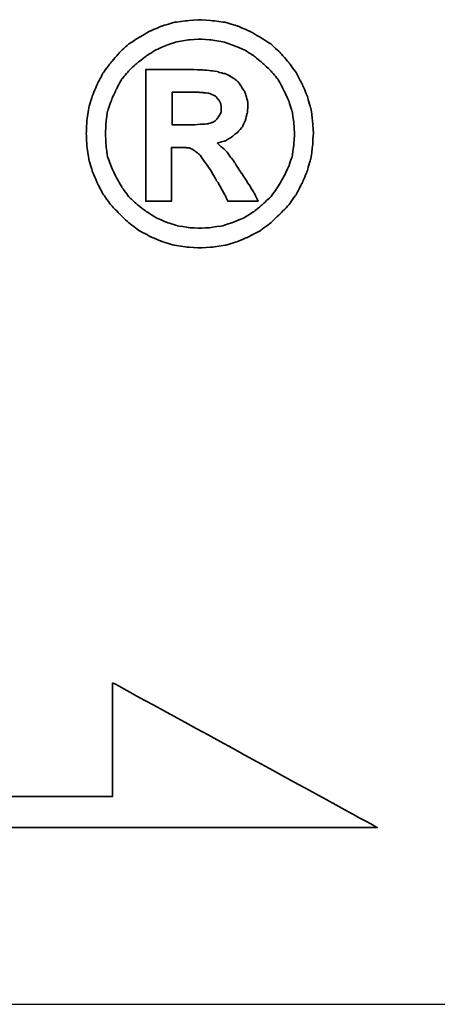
# Model space of a CAD drawing. Header units: millimetres. Extents: x -8 to 268, y -8 to 76.
# Tile 34 of 40: x 199.001 to 199.419, y 11.221 to 12.206. Entities that reach past the tile are written whole.
import ezdxf

# ---------------------------------------------------------------- set-up
doc = ezdxf.new("R2010")
doc.units = ezdxf.units.MM
doc.header["$LTSCALE"] = 0.15
for name, color, linetype in [('DIM', 4, 'CONTINUOUS'), ('layer 1', 7, 'CONTINUOUS'), ('OUT', 3, 'CONTINUOUS')]:
    doc.layers.add(name, color=color, linetype=linetype)

# ---------------------------------------------------------------- blocks, each defined once
blk = doc.blocks.new('TBI MOTION logo(完整正式版)')
at = {"layer": 'layer 1', "color": 22, "lineweight": 35}
for points, knots in [([(81.20634, 4.98624), (81.20634, 4.98624), (81.18649, 5.32862), (81.18649, 5.32862), (81.18649, 5.32862), (81.18649, 5.32862), (81.13886, 5.66206), (81.13886, 5.66206), (81.13886, 5.66206), (81.13886, 5.66206), (81.04359, 5.97764), (81.04359, 5.97764), (81.04359, 5.97764), (81.04359, 5.97764), (80.91061, 6.29124), (80.91061, 6.29124), (80.91061, 6.29124), (80.91061, 6.29124), (80.75778, 6.58697), (80.75778, 6.58697), (80.75778, 6.58697), (80.75778, 6.58697), (80.5593, 6.85294), (80.5593, 6.85294), (80.5593, 6.85294), (80.5593, 6.85294), (80.33105, 7.1189), (80.33105, 7.1189), (80.33105, 7.1189), (80.33105, 7.1189), (80.09287, 7.33921), (80.09287, 7.33921), (80.09287, 7.33921), (80.09287, 7.33921), (79.815, 7.51982), (79.815, 7.51982), (79.815, 7.51982), (79.815, 7.51982), (79.51133, 7.69051), (79.51133, 7.69051), (79.51133, 7.69051), (79.51133, 7.69051), (79.19773, 7.8235), (79.19773, 7.8235), (79.19773, 7.8235), (79.19773, 7.8235), (78.88215, 7.91877), (78.88215, 7.91877), (78.88215, 7.91877), (78.88215, 7.91877), (78.54871, 7.95846), (78.54871, 7.95846), (78.54871, 7.95846), (78.54871, 7.95846), (78.21526, 7.98625), (78.21526, 7.98625), (78.21526, 7.98625), (78.21526, 7.98625), (77.87388, 7.95846), (77.87388, 7.95846), (77.87388, 7.95846), (77.87388, 7.95846), (77.54044, 7.91877), (77.54044, 7.91877), (77.54044, 7.91877), (77.54044, 7.91877), (77.22485, 7.8235), (77.22485, 7.8235), (77.22485, 7.8235), (77.22485, 7.8235), (76.91027, 7.69051), (76.91027, 7.69051), (76.91027, 7.69051), (76.91027, 7.69051), (76.6056, 7.51982), (76.6056, 7.51982), (76.6056, 7.51982), (76.6056, 7.51982), (76.32972, 7.33921), (76.32972, 7.33921), (76.32972, 7.33921), (76.32972, 7.33921), (76.09154, 7.1189), (76.09154, 7.1189), (76.09154, 7.1189), (76.09154, 7.1189), (75.86329, 6.85294), (75.86329, 6.85294), (75.86329, 6.85294), (75.86329, 6.85294), (75.66382, 6.58697), (75.66382, 6.58697), (75.66382, 6.58697), (75.66382, 6.58697), (75.51099, 6.29124), (75.51099, 6.29124), (75.51099, 6.29124), (75.51099, 6.29124), (75.37702, 5.97764), (75.37702, 5.97764), (75.37702, 5.97764), (75.37702, 5.97764), (75.28175, 5.66206), (75.28175, 5.66206), (75.28175, 5.66206), (75.28175, 5.66206), (75.23411, 5.32862), (75.23411, 5.32862), (75.23411, 5.32862), (75.23411, 5.32862), (75.21625, 4.98624), (75.21625, 4.98624), (75.21625, 4.98624), (75.21625, 4.98624), (75.23411, 4.6528), (75.23411, 4.6528), (75.23411, 4.6528), (75.23411, 4.6528), (75.28175, 4.32035), (75.28175, 4.32035), (75.28175, 4.32035), (75.28175, 4.32035), (75.37702, 3.99583), (75.37702, 3.99583), (75.37702, 3.99583), (75.37702, 3.99583), (75.51099, 3.68224), (75.51099, 3.68224), (75.51099, 3.68224), (75.51099, 3.68224), (75.66382, 3.38749), (75.66382, 3.38749), (75.66382, 3.38749), (75.66382, 3.38749), (75.86329, 3.10963), (75.86329, 3.10963), (75.86329, 3.10963), (75.86329, 3.10963), (76.09154, 2.87145), (76.09154, 2.87145), (76.09154, 2.87145), (76.09154, 2.87145), (76.32972, 2.6432), (76.32972, 2.6432), (76.32972, 2.6432), (76.32972, 2.6432), (76.6056, 2.43381), (76.6056, 2.43381), (76.6056, 2.43381), (76.6056, 2.43381), (76.91027, 2.27205), (76.91027, 2.27205), (76.91027, 2.27205), (76.91027, 2.27205), (77.22485, 2.13906), (77.22485, 2.13906), (77.22485, 2.13906), (77.22485, 2.13906), (77.54044, 2.0438), (77.54044, 2.0438), (77.54044, 2.0438), (77.54044, 2.0438), (77.87388, 1.99616), (77.87388, 1.99616), (77.87388, 1.99616), (77.87388, 1.99616), (78.21526, 1.97631), (78.21526, 1.97631), (78.21526, 1.97631), (78.21526, 1.97631), (78.54871, 1.99616), (78.54871, 1.99616), (78.54871, 1.99616), (78.54871, 1.99616), (78.88215, 2.0438), (78.88215, 2.0438), (78.88215, 2.0438), (78.88215, 2.0438), (79.19773, 2.13906), (79.19773, 2.13906), (79.19773, 2.13906), (79.19773, 2.13906), (79.51133, 2.27205), (79.51133, 2.27205), (79.51133, 2.27205), (79.51133, 2.27205), (79.815, 2.43381), (79.815, 2.43381), (79.815, 2.43381), (79.815, 2.43381), (80.09287, 2.6432), (80.09287, 2.6432), (80.09287, 2.6432), (80.09287, 2.6432), (80.33105, 2.87145), (80.33105, 2.87145), (80.33105, 2.87145), (80.33105, 2.87145), (80.5593, 3.10963), (80.5593, 3.10963), (80.5593, 3.10963), (80.5593, 3.10963), (80.75778, 3.38749), (80.75778, 3.38749), (80.75778, 3.38749), (80.75778, 3.38749), (80.91061, 3.68224), (80.91061, 3.68224), (80.91061, 3.68224), (80.91061, 3.68224), (81.04359, 3.99583), (81.04359, 3.99583), (81.04359, 3.99583), (81.04359, 3.99583), (81.13886, 4.32035), (81.13886, 4.32035), (81.13886, 4.32035), (81.13886, 4.32035), (81.18649, 4.6528), (81.18649, 4.6528), (81.18649, 4.6528), (81.18649, 4.6528), (81.20634, 4.98624), (81.20634, 4.98624)], [0, 0, 0, 0, 0.01785714, 0.01785714, 0.01785714, 0.01785715, 0.03571429, 0.03571429, 0.03571429, 0.0357143, 0.05357143, 0.05357143, 0.05357143, 0.05357144, 0.07142857, 0.07142857, 0.07142857, 0.07142858, 0.08928571, 0.08928571, 0.08928571, 0.08928572, 0.10714286, 0.10714286, 0.10714286, 0.10714287, 0.125, 0.125, 0.125, 0.12500001, 0.14285714, 0.14285714, 0.14285714, 0.14285715, 0.16071429, 0.16071429, 0.16071429, 0.1607143, 0.17857143, 0.17857143, 0.17857143, 0.17857144, 0.19642857, 0.19642857, 0.19642857, 0.19642858, 0.21428571, 0.21428571, 0.21428571, 0.21428572, 0.23214286, 0.23214286, 0.23214286, 0.23214287, 0.25, 0.25, 0.25, 0.25000001, 0.26785714, 0.26785714, 0.26785714, 0.26785715, 0.28571429, 0.28571429, 0.28571429, 0.2857143, 0.30357143, 0.30357143, 0.30357143, 0.30357144, 0.32142857, 0.32142857, 0.32142857, 0.32142858, 0.33928571, 0.33928571, 0.33928571, 0.33928572, 0.35714286, 0.35714286, 0.35714286, 0.35714287, 0.375, 0.375, 0.375, 0.37500001, 0.39285714, 0.39285714, 0.39285714, 0.39285715, 0.41071429, 0.41071429, 0.41071429, 0.4107143, 0.42857143, 0.42857143, 0.42857143, 0.42857144, 0.44642857, 0.44642857, 0.44642857, 0.44642858, 0.46428571, 0.46428571, 0.46428571, 0.46428572, 0.48214286, 0.48214286, 0.48214286, 0.48214287, 0.5, 0.5, 0.5, 0.50000001, 0.51785714, 0.51785714, 0.51785714, 0.51785715, 0.53571429, 0.53571429, 0.53571429, 0.5357143, 0.55357143, 0.55357143, 0.55357143, 0.55357144, 0.57142857, 0.57142857, 0.57142857, 0.57142858, 0.58928571, 0.58928571, 0.58928571, 0.58928572, 0.60714286, 0.60714286, 0.60714286, 0.60714287, 0.625, 0.625, 0.625, 0.62500001, 0.64285714, 0.64285714, 0.64285714, 0.64285715, 0.66071429, 0.66071429, 0.66071429, 0.6607143, 0.67857143, 0.67857143, 0.67857143, 0.67857144, 0.69642857, 0.69642857, 0.69642857, 0.69642858, 0.71428571, 0.71428571, 0.71428571, 0.71428572, 0.73214286, 0.73214286, 0.73214286, 0.73214287, 0.75, 0.75, 0.75, 0.75000001, 0.76785714, 0.76785714, 0.76785714, 0.76785715, 0.78571429, 0.78571429, 0.78571429, 0.7857143, 0.80357143, 0.80357143, 0.80357143, 0.80357144, 0.82142857, 0.82142857, 0.82142857, 0.82142858, 0.83928571, 0.83928571, 0.83928571, 0.83928572, 0.85714286, 0.85714286, 0.85714286, 0.85714287, 0.875, 0.875, 0.875, 0.87500001, 0.89285714, 0.89285714, 0.89285714, 0.89285715, 0.91071429, 0.91071429, 0.91071429, 0.9107143, 0.92857143, 0.92857143, 0.92857143, 0.92857144, 0.94642857, 0.94642857, 0.94642857, 0.94642858, 0.96428571, 0.96428571, 0.96428571, 0.96428572, 0.98214286, 0.98214286, 0.98214286, 0.98214287, 1, 1, 1, 1]), ([(80.71014, 4.98624), (80.71014, 4.98624), (80.69129, 5.29091), (80.69129, 5.29091), (80.69129, 5.29091), (80.69129, 5.29091), (80.64464, 5.57672), (80.64464, 5.57672), (80.64464, 5.57672), (80.64464, 5.57672), (80.54937, 5.87245), (80.54937, 5.87245), (80.54937, 5.87245), (80.54937, 5.87245), (80.41639, 6.14833), (80.41639, 6.14833), (80.41639, 6.14833), (80.41639, 6.14833), (80.27349, 6.41429), (80.27349, 6.41429), (80.27349, 6.41429), (80.27349, 6.41429), (80.08295, 6.64255), (80.08295, 6.64255), (80.08295, 6.64255), (80.08295, 6.64255), (79.86264, 6.84301), (79.86264, 6.84301), (79.86264, 6.84301), (79.86264, 6.84301), (79.63439, 7.03355), (79.63439, 7.03355), (79.63439, 7.03355), (79.63439, 7.03355), (79.37835, 7.1963), (79.37835, 7.1963), (79.37835, 7.1963), (79.37835, 7.1963), (79.10246, 7.30944), (79.10246, 7.30944), (79.10246, 7.30944), (79.10246, 7.30944), (78.81665, 7.40471), (78.81665, 7.40471), (78.81665, 7.40471), (78.81665, 7.40471), (78.511, 7.45234), (78.511, 7.45234), (78.511, 7.45234), (78.511, 7.45234), (78.21526, 7.47219), (78.21526, 7.47219), (78.21526, 7.47219), (78.21526, 7.47219), (77.9106, 7.45234), (77.9106, 7.45234), (77.9106, 7.45234), (77.9106, 7.45234), (77.61685, 7.40471), (77.61685, 7.40471), (77.61685, 7.40471), (77.61685, 7.40471), (77.32012, 7.30944), (77.32012, 7.30944), (77.32012, 7.30944), (77.32012, 7.30944), (77.06309, 7.1963), (77.06309, 7.1963), (77.06309, 7.1963), (77.06309, 7.1963), (76.80606, 7.03355), (76.80606, 7.03355), (76.80606, 7.03355), (76.80606, 7.03355), (76.55797, 6.84301), (76.55797, 6.84301), (76.55797, 6.84301), (76.55797, 6.84301), (76.34063, 6.64255), (76.34063, 6.64255), (76.34063, 6.64255), (76.34063, 6.64255), (76.1491, 6.41429), (76.1491, 6.41429), (76.1491, 6.41429), (76.1491, 6.41429), (76.0062, 6.14833), (76.0062, 6.14833), (76.0062, 6.14833), (76.0062, 6.14833), (75.88314, 5.87245), (75.88314, 5.87245), (75.88314, 5.87245), (75.88314, 5.87245), (75.77794, 5.57672), (75.77794, 5.57672), (75.77794, 5.57672), (75.77794, 5.57672), (75.73924, 5.29091), (75.73924, 5.29091), (75.73924, 5.29091), (75.73924, 5.29091), (75.72039, 4.98624), (75.72039, 4.98624), (75.72039, 4.98624), (75.72039, 4.98624), (75.73924, 4.67165), (75.73924, 4.67165), (75.73924, 4.67165), (75.73924, 4.67165), (75.77794, 4.37791), (75.77794, 4.37791), (75.77794, 4.37791), (75.77794, 4.37791), (75.88314, 4.10102), (75.88314, 4.10102), (75.88314, 4.10102), (75.88314, 4.10102), (76.0062, 3.83407), (76.0062, 3.83407), (76.0062, 3.83407), (76.0062, 3.83407), (76.15902, 3.56811), (76.15902, 3.56811), (76.15902, 3.56811), (76.15902, 3.56811), (76.34063, 3.32001), (76.34063, 3.32001), (76.34063, 3.32001), (76.34063, 3.32001), (76.55797, 3.11955), (76.55797, 3.11955), (76.55797, 3.11955), (76.55797, 3.11955), (76.80606, 2.92901), (76.80606, 2.92901), (76.80606, 2.92901), (76.80606, 2.92901), (77.06309, 2.76725), (77.06309, 2.76725), (77.06309, 2.76725), (77.06309, 2.76725), (77.32012, 2.65412), (77.32012, 2.65412), (77.32012, 2.65412), (77.32012, 2.65412), (77.61685, 2.55786), (77.61685, 2.55786), (77.61685, 2.55786), (77.61685, 2.55786), (77.9106, 2.51022), (77.9106, 2.51022), (77.9106, 2.51022), (77.9106, 2.51022), (78.21526, 2.49137), (78.21526, 2.49137), (78.21526, 2.49137), (78.21526, 2.49137), (78.511, 2.51022), (78.511, 2.51022), (78.511, 2.51022), (78.511, 2.51022), (78.81665, 2.55786), (78.81665, 2.55786), (78.81665, 2.55786), (78.81665, 2.55786), (79.10246, 2.65412), (79.10246, 2.65412), (79.10246, 2.65412), (79.10246, 2.65412), (79.37835, 2.76725), (79.37835, 2.76725), (79.37835, 2.76725), (79.37835, 2.76725), (79.63439, 2.92901), (79.63439, 2.92901), (79.63439, 2.92901), (79.63439, 2.92901), (79.86264, 3.11955), (79.86264, 3.11955), (79.86264, 3.11955), (79.86264, 3.11955), (80.08295, 3.32001), (80.08295, 3.32001), (80.08295, 3.32001), (80.08295, 3.32001), (80.26356, 3.56811), (80.26356, 3.56811), (80.26356, 3.56811), (80.26356, 3.56811), (80.41639, 3.83407), (80.41639, 3.83407), (80.41639, 3.83407), (80.41639, 3.83407), (80.54937, 4.10102), (80.54937, 4.10102), (80.54937, 4.10102), (80.54937, 4.10102), (80.64464, 4.37791), (80.64464, 4.37791), (80.64464, 4.37791), (80.64464, 4.37791), (80.69129, 4.67165), (80.69129, 4.67165), (80.69129, 4.67165), (80.69129, 4.67165), (80.71014, 4.98624), (80.71014, 4.98624)], [0, 0, 0, 0, 0.01923077, 0.01923077, 0.01923077, 0.01923078, 0.03846154, 0.03846154, 0.03846154, 0.03846155, 0.05769231, 0.05769231, 0.05769231, 0.05769232, 0.07692308, 0.07692308, 0.07692308, 0.07692309, 0.09615385, 0.09615385, 0.09615385, 0.09615386, 0.11538462, 0.11538462, 0.11538462, 0.11538463, 0.13461538, 0.13461538, 0.13461538, 0.13461539, 0.15384615, 0.15384615, 0.15384615, 0.15384616, 0.17307692, 0.17307692, 0.17307692, 0.17307693, 0.19230769, 0.19230769, 0.19230769, 0.1923077, 0.21153846, 0.21153846, 0.21153846, 0.21153847, 0.23076923, 0.23076923, 0.23076923, 0.23076924, 0.25, 0.25, 0.25, 0.25000001, 0.26923077, 0.26923077, 0.26923077, 0.26923078, 0.28846154, 0.28846154, 0.28846154, 0.28846155, 0.30769231, 0.30769231, 0.30769231, 0.30769232, 0.32692308, 0.32692308, 0.32692308, 0.32692309, 0.34615385, 0.34615385, 0.34615385, 0.34615386, 0.36538462, 0.36538462, 0.36538462, 0.36538463, 0.38461538, 0.38461538, 0.38461538, 0.38461539, 0.40384615, 0.40384615, 0.40384615, 0.40384616, 0.42307692, 0.42307692, 0.42307692, 0.42307693, 0.44230769, 0.44230769, 0.44230769, 0.4423077, 0.46153846, 0.46153846, 0.46153846, 0.46153847, 0.48076923, 0.48076923, 0.48076923, 0.48076924, 0.5, 0.5, 0.5, 0.50000001, 0.51923077, 0.51923077, 0.51923077, 0.51923078, 0.53846154, 0.53846154, 0.53846154, 0.53846155, 0.55769231, 0.55769231, 0.55769231, 0.55769232, 0.57692308, 0.57692308, 0.57692308, 0.57692309, 0.59615385, 0.59615385, 0.59615385, 0.59615386, 0.61538462, 0.61538462, 0.61538462, 0.61538463, 0.63461538, 0.63461538, 0.63461538, 0.63461539, 0.65384615, 0.65384615, 0.65384615, 0.65384616, 0.67307692, 0.67307692, 0.67307692, 0.67307693, 0.69230769, 0.69230769, 0.69230769, 0.6923077, 0.71153846, 0.71153846, 0.71153846, 0.71153847, 0.73076923, 0.73076923, 0.73076923, 0.73076924, 0.75, 0.75, 0.75, 0.75000001, 0.76923077, 0.76923077, 0.76923077, 0.76923078, 0.78846154, 0.78846154, 0.78846154, 0.78846155, 0.80769231, 0.80769231, 0.80769231, 0.80769232, 0.82692308, 0.82692308, 0.82692308, 0.82692309, 0.84615385, 0.84615385, 0.84615385, 0.84615386, 0.86538462, 0.86538462, 0.86538462, 0.86538463, 0.88461538, 0.88461538, 0.88461538, 0.88461539, 0.90384615, 0.90384615, 0.90384615, 0.90384616, 0.92307692, 0.92307692, 0.92307692, 0.92307693, 0.94230769, 0.94230769, 0.94230769, 0.9423077, 0.96153846, 0.96153846, 0.96153846, 0.96153847, 0.98076923, 0.98076923, 0.98076923, 0.98076924, 1, 1, 1, 1]), ([(76.78721, 3.2823), (76.78721, 3.2823), (76.78721, 3.32001), (76.78721, 3.32001), (76.78721, 3.32001), (76.78721, 3.32001), (76.78721, 3.42422), (76.78721, 3.42422), (76.78721, 3.42422), (76.78721, 3.42422), (76.78721, 3.59689), (76.78721, 3.59689), (76.78721, 3.59689), (76.78721, 3.59689), (76.78721, 3.80529), (76.78721, 3.80529), (76.78721, 3.80529), (76.78721, 3.80529), (76.78721, 4.0524), (76.78721, 4.0524), (76.78721, 4.0524), (76.78721, 4.0524), (76.78721, 4.32035), (76.78721, 4.32035), (76.78721, 4.32035), (76.78721, 4.32035), (76.78721, 4.92868), (76.78721, 4.92868), (76.78721, 4.92868), (76.78721, 4.92868), (76.78721, 5.53801), (76.78721, 5.53801), (76.78721, 5.53801), (76.78721, 5.53801), (76.78721, 5.82482), (76.78721, 5.82482), (76.78721, 5.82482), (76.78721, 5.82482), (76.78721, 6.07291), (76.78721, 6.07291), (76.78721, 6.07291), (76.78721, 6.07291), (76.78721, 6.30017), (76.78721, 6.30017), (76.78721, 6.30017), (76.78721, 6.30017), (76.78721, 6.45399), (76.78721, 6.45399), (76.78721, 6.45399), (76.78721, 6.45399), (76.78721, 6.5572), (76.78721, 6.5572), (76.78721, 6.5572), (76.78721, 6.5572), (76.78721, 6.59689), (76.78721, 6.59689), (76.78721, 6.59689), (76.78721, 6.59689), (76.78721, 6.67232), (76.78721, 6.67232), (76.78721, 6.67232), (76.78721, 6.67232), (76.8537, 6.67232), (76.8537, 6.67232), (76.8537, 6.67232), (76.8537, 6.67232), (76.87355, 6.67232), (76.87355, 6.67232), (76.87355, 6.67232), (76.87355, 6.67232), (76.91027, 6.67232), (76.91027, 6.67232), (76.91027, 6.67232), (76.91027, 6.67232), (77.04424, 6.67232), (77.04424, 6.67232), (77.04424, 6.67232), (77.04424, 6.67232), (77.22485, 6.67232), (77.22485, 6.67232), (77.22485, 6.67232), (77.22485, 6.67232), (77.43524, 6.67232), (77.43524, 6.67232), (77.43524, 6.67232), (77.43524, 6.67232), (77.65357, 6.67232), (77.65357, 6.67232), (77.65357, 6.67232), (77.65357, 6.67232), (77.82625, 6.67232), (77.82625, 6.67232), (77.82625, 6.67232), (77.82625, 6.67232), (77.94037, 6.67232), (77.94037, 6.67232), (77.94037, 6.67232), (77.94037, 6.67232), (77.97709, 6.67232), (77.97709, 6.67232), (77.97709, 6.67232), (77.97709, 6.67232), (77.99694, 6.67232), (77.99694, 6.67232), (77.99694, 6.67232), (77.99694, 6.67232), (78.00686, 6.67232), (78.00686, 6.67232), (78.00686, 6.67232), (78.00686, 6.67232), (78.28275, 6.6624), (78.28275, 6.6624), (78.28275, 6.6624), (78.28275, 6.6624), (78.50107, 6.64255), (78.50107, 6.64255), (78.50107, 6.64255), (78.50107, 6.64255), (78.511, 6.64255), (78.511, 6.64255), (78.511, 6.64255), (78.511, 6.64255), (78.70154, 6.61476), (78.70154, 6.61476), (78.70154, 6.61476), (78.70154, 6.61476), (78.70154, 6.60483), (78.70154, 6.60483), (78.70154, 6.60483), (78.70154, 6.60483), (78.86429, 6.56713), (78.86429, 6.56713), (78.86429, 6.56713), (78.86429, 6.56713), (78.87223, 6.56713), (78.87223, 6.56713), (78.87223, 6.56713), (78.87223, 6.56713), (78.99727, 6.51056), (78.99727, 6.51056), (78.99727, 6.51056), (78.99727, 6.51056), (79.00719, 6.51056), (79.00719, 6.51056), (79.00719, 6.51056), (79.00719, 6.51056), (79.00719, 6.50162), (79.00719, 6.50162), (79.00719, 6.50162), (79.00719, 6.50162), (79.1104, 6.43415), (79.1104, 6.43415), (79.1104, 6.43415), (79.1104, 6.43415), (79.12132, 6.43415), (79.12132, 6.43415), (79.12132, 6.43415), (79.12132, 6.43415), (79.22552, 6.34781), (79.22552, 6.34781), (79.22552, 6.34781), (79.22552, 6.34781), (79.23544, 6.33888), (79.23544, 6.33888), (79.23544, 6.33888), (79.23544, 6.33888), (79.23544, 6.32895), (79.23544, 6.32895), (79.23544, 6.32895), (79.23544, 6.32895), (79.31087, 6.21483), (79.31087, 6.21483), (79.31087, 6.21483), (79.31087, 6.21483), (79.38629, 6.1007), (79.38629, 6.1007), (79.38629, 6.1007), (79.38629, 6.1007), (79.3972, 6.1007), (79.3972, 6.1007), (79.3972, 6.1007), (79.3972, 6.1007), (79.3972, 6.09078), (79.3972, 6.09078), (79.3972, 6.09078), (79.3972, 6.09078), (79.43392, 5.97764), (79.43392, 5.97764), (79.43392, 5.97764), (79.43392, 5.97764), (79.43392, 5.96772), (79.43392, 5.96772), (79.43392, 5.96772), (79.43392, 5.96772), (79.47362, 5.83474), (79.47362, 5.83474), (79.47362, 5.83474), (79.47362, 5.83474), (79.48156, 5.82482), (79.48156, 5.82482), (79.48156, 5.82482), (79.48156, 5.82482), (79.48156, 5.69977), (79.48156, 5.69977), (79.48156, 5.69977), (79.48156, 5.69977), (79.48156, 5.69183), (79.48156, 5.69183), (79.48156, 5.69183), (79.48156, 5.69183), (79.4637, 5.51915), (79.4637, 5.51915), (79.4637, 5.51915), (79.4637, 5.51915), (79.4637, 5.51122), (79.4637, 5.51122), (79.4637, 5.51122), (79.4637, 5.51122), (79.45377, 5.51122), (79.45377, 5.51122), (79.45377, 5.51122), (79.45377, 5.51122), (79.41507, 5.34847), (79.41507, 5.34847), (79.41507, 5.34847), (79.41507, 5.34847), (79.41507, 5.33854), (79.41507, 5.33854), (79.41507, 5.33854), (79.41507, 5.33854), (79.41507, 5.32862), (79.41507, 5.32862), (79.41507, 5.32862), (79.41507, 5.32862), (79.33865, 5.16785), (79.33865, 5.16785), (79.33865, 5.16785), (79.33865, 5.16785), (79.33071, 5.15693), (79.33071, 5.15693), (79.33071, 5.15693), (79.33071, 5.15693), (79.2156, 5.02495), (79.2156, 5.02495), (79.2156, 5.02495), (79.2156, 5.02495), (79.20567, 5.01502), (79.20567, 5.01502), (79.20567, 5.01502), (79.20567, 5.01502), (79.05483, 4.89991), (79.05483, 4.89991), (79.05483, 4.89991), (79.05483, 4.89991), (79.04491, 4.89197), (79.04491, 4.89197), (79.04491, 4.89197), (79.04491, 4.89197), (78.89208, 4.7967), (78.89208, 4.7967), (78.89208, 4.7967), (78.89208, 4.7967), (78.88215, 4.7967), (78.88215, 4.7967), (78.88215, 4.7967), (78.88215, 4.7967), (78.69161, 4.73913), (78.69161, 4.73913), (78.69161, 4.73913), (78.69161, 4.73913), (78.68169, 4.73913), (78.68169, 4.73913), (78.68169, 4.73913), (78.68169, 4.73913), (78.68169, 4.72921), (78.68169, 4.72921), (78.68169, 4.72921), (78.68169, 4.72921), (78.78688, 4.63394), (78.78688, 4.63394), (78.78688, 4.63394), (78.78688, 4.63394), (78.902, 4.52875), (78.902, 4.52875), (78.902, 4.52875), (78.902, 4.52875), (78.91093, 4.52081), (78.91093, 4.52081), (78.91093, 4.52081), (78.91093, 4.52081), (79.02506, 4.36798), (79.02506, 4.36798), (79.02506, 4.36798), (79.02506, 4.36798), (79.1501, 4.1953), (79.1501, 4.1953), (79.1501, 4.1953), (79.1501, 4.1953), (79.1501, 4.18736), (79.1501, 4.18736), (79.1501, 4.18736), (79.1501, 4.18736), (79.29201, 3.96705), (79.29201, 3.96705), (79.29201, 3.96705), (79.29201, 3.96705), (79.31087, 3.93828), (79.31087, 3.93828), (79.31087, 3.93828), (79.31087, 3.93828), (79.32079, 3.93828), (79.32079, 3.93828), (79.32079, 3.93828), (79.32079, 3.93828), (79.3585, 3.87178), (79.3585, 3.87178), (79.3585, 3.87178), (79.3585, 3.87178), (79.50141, 3.64353), (79.50141, 3.64353), (79.50141, 3.64353), (79.50141, 3.64353), (79.51133, 3.64353), (79.51133, 3.64353), (79.51133, 3.64353), (79.51133, 3.64353), (79.64431, 3.41528), (79.64431, 3.41528), (79.64431, 3.41528), (79.64431, 3.41528), (79.68202, 3.3478), (79.68202, 3.3478), (79.68202, 3.3478), (79.68202, 3.3478), (79.70187, 3.31009), (79.70187, 3.31009), (79.70187, 3.31009), (79.70187, 3.31009), (79.7495, 3.2049), (79.7495, 3.2049), (79.7495, 3.2049), (79.7495, 3.2049), (79.64431, 3.2049), (79.64431, 3.2049), (79.64431, 3.2049), (79.64431, 3.2049), (79.62546, 3.2049), (79.62546, 3.2049), (79.62546, 3.2049), (79.62546, 3.2049), (79.53912, 3.2049), (79.53912, 3.2049), (79.53912, 3.2049), (79.53912, 3.2049), (79.31087, 3.2049), (79.31087, 3.2049), (79.31087, 3.2049), (79.31087, 3.2049), (79.08262, 3.2049), (79.08262, 3.2049), (79.08262, 3.2049), (79.08262, 3.2049), (79.00719, 3.2049), (79.00719, 3.2049), (79.00719, 3.2049), (79.00719, 3.2049), (78.98735, 3.2049), (78.98735, 3.2049), (78.98735, 3.2049), (78.98735, 3.2049), (78.94964, 3.2049), (78.94964, 3.2049), (78.94964, 3.2049), (78.94964, 3.2049), (78.92979, 3.24459), (78.92979, 3.24459), (78.92979, 3.24459), (78.92979, 3.24459), (78.91093, 3.2823), (78.91093, 3.2823), (78.91093, 3.2823), (78.91093, 3.2823), (78.91093, 3.29223), (78.91093, 3.29223), (78.91093, 3.29223), (78.91093, 3.29223), (78.89208, 3.3478), (78.89208, 3.3478), (78.89208, 3.3478), (78.89208, 3.3478), (78.78688, 3.52048), (78.78688, 3.52048), (78.78688, 3.52048), (78.78688, 3.52048), (78.69161, 3.7001), (78.69161, 3.7001), (78.69161, 3.7001), (78.69161, 3.7001), (78.6539, 3.7388), (78.6539, 3.7388), (78.6539, 3.7388), (78.6539, 3.7388), (78.64398, 3.74873), (78.64398, 3.74873), (78.64398, 3.74873), (78.64398, 3.74873), (78.64398, 3.75766), (78.64398, 3.75766), (78.64398, 3.75766), (78.64398, 3.75766), (78.63405, 3.78644), (78.63405, 3.78644), (78.63405, 3.78644), (78.63405, 3.78644), (78.48321, 4.04347), (78.48321, 4.04347), (78.48321, 4.04347), (78.48321, 4.04347), (78.33038, 4.2618), (78.33038, 4.2618), (78.33038, 4.2618), (78.33038, 4.2618), (78.20732, 4.43447), (78.20732, 4.43447), (78.20732, 4.43447), (78.20732, 4.43447), (78.09221, 4.52081), (78.09221, 4.52081), (78.09221, 4.52081), (78.09221, 4.52081), (78.02472, 4.56845), (78.02472, 4.56845), (78.02472, 4.56845), (78.02472, 4.56845), (77.9493, 4.60616), (77.9493, 4.60616), (77.9493, 4.60616), (77.9493, 4.60616), (77.8451, 4.61608), (77.8451, 4.61608), (77.8451, 4.61608), (77.8451, 4.61608), (77.71113, 4.61608), (77.71113, 4.61608), (77.71113, 4.61608), (77.71113, 4.61608), (77.69128, 4.61608), (77.69128, 4.61608), (77.69128, 4.61608), (77.69128, 4.61608), (77.67342, 4.61608), (77.67342, 4.61608), (77.67342, 4.61608), (77.67342, 4.61608), (77.5583, 4.61608), (77.5583, 4.61608), (77.5583, 4.61608), (77.5583, 4.61608), (77.46303, 4.61608), (77.46303, 4.61608), (77.46303, 4.61608), (77.46303, 4.61608), (77.46303, 4.54761), (77.46303, 4.54761), (77.46303, 4.54761), (77.46303, 4.54761), (77.46303, 4.47318), (77.46303, 4.47318), (77.46303, 4.47318), (77.46303, 4.47318), (77.46303, 4.24294), (77.46303, 4.24294), (77.46303, 4.24294), (77.46303, 4.24294), (77.46303, 3.99583), (77.46303, 3.99583), (77.46303, 3.99583), (77.46303, 3.99583), (77.46303, 3.72888), (77.46303, 3.72888), (77.46303, 3.72888), (77.46303, 3.72888), (77.46303, 3.51055), (77.46303, 3.51055), (77.46303, 3.51055), (77.46303, 3.51055), (77.46303, 3.42422), (77.46303, 3.42422), (77.46303, 3.42422), (77.46303, 3.42422), (77.46303, 3.35773), (77.46303, 3.35773), (77.46303, 3.35773), (77.46303, 3.35773), (77.46303, 3.30017), (77.46303, 3.30017), (77.46303, 3.30017), (77.46303, 3.30017), (77.46303, 3.2823), (77.46303, 3.2823), (77.46303, 3.2823), (77.46303, 3.2823), (77.46303, 3.2049), (77.46303, 3.2049), (77.46303, 3.2049), (77.46303, 3.2049), (77.39753, 3.2049), (77.39753, 3.2049), (77.39753, 3.2049), (77.39753, 3.2049), (77.37768, 3.2049), (77.37768, 3.2049), (77.37768, 3.2049), (77.37768, 3.2049), (77.32012, 3.2049), (77.32012, 3.2049), (77.32012, 3.2049), (77.32012, 3.2049), (77.12165, 3.2049), (77.12165, 3.2049), (77.12165, 3.2049), (77.12165, 3.2049), (76.94897, 3.2049), (76.94897, 3.2049), (76.94897, 3.2049), (76.94897, 3.2049), (76.8924, 3.2049), (76.8924, 3.2049), (76.8924, 3.2049), (76.8924, 3.2049), (76.8537, 3.2049), (76.8537, 3.2049), (76.8537, 3.2049), (76.8537, 3.2049), (76.78721, 3.2049), (76.78721, 3.2049), (76.78721, 3.2049), (76.78721, 3.2049), (76.78721, 3.2823), (76.78721, 3.2823)], [0, 0, 0, 0, 0.00740741, 0.00740741, 0.00740741, 0.00740742, 0.01481481, 0.01481481, 0.01481481, 0.01481482, 0.02222222, 0.02222222, 0.02222222, 0.02222223, 0.02962963, 0.02962963, 0.02962963, 0.02962964, 0.03703704, 0.03703704, 0.03703704, 0.03703705, 0.04444444, 0.04444444, 0.04444444, 0.04444445, 0.05185185, 0.05185185, 0.05185185, 0.05185186, 0.05925926, 0.05925926, 0.05925926, 0.05925927, 0.06666667, 0.06666667, 0.06666667, 0.06666668, 0.07407407, 0.07407407, 0.07407407, 0.07407408, 0.08148148, 0.08148148, 0.08148148, 0.08148149, 0.08888889, 0.08888889, 0.08888889, 0.0888889, 0.0962963, 0.0962963, 0.0962963, 0.09629631, 0.1037037, 0.1037037, 0.1037037, 0.10370371, 0.11111111, 0.11111111, 0.11111111, 0.11111112, 0.11851852, 0.11851852, 0.11851852, 0.11851853, 0.12592593, 0.12592593, 0.12592593, 0.12592594, 0.13333333, 0.13333333, 0.13333333, 0.13333334, 0.14074074, 0.14074074, 0.14074074, 0.14074075, 0.14814815, 0.14814815, 0.14814815, 0.14814816, 0.15555556, 0.15555556, 0.15555556, 0.15555557, 0.16296296, 0.16296296, 0.16296296, 0.16296297, 0.17037037, 0.17037037, 0.17037037, 0.17037038, 0.17777778, 0.17777778, 0.17777778, 0.17777779, 0.18518519, 0.18518519, 0.18518519, 0.1851852, 0.19259259, 0.19259259, 0.19259259, 0.1925926, 0.2, 0.2, 0.2, 0.20000001, 0.20740741, 0.20740741, 0.20740741, 0.20740742, 0.21481481, 0.21481481, 0.21481481, 0.21481482, 0.22222222, 0.22222222, 0.22222222, 0.22222223, 0.22962963, 0.22962963, 0.22962963, 0.22962964, 0.23703704, 0.23703704, 0.23703704, 0.23703705, 0.24444444, 0.24444444, 0.24444444, 0.24444445, 0.25185185, 0.25185185, 0.25185185, 0.25185186, 0.25925926, 0.25925926, 0.25925926, 0.25925927, 0.26666667, 0.26666667, 0.26666667, 0.26666668, 0.27407407, 0.27407407, 0.27407407, 0.27407408, 0.28148148, 0.28148148, 0.28148148, 0.28148149, 0.28888889, 0.28888889, 0.28888889, 0.2888889, 0.2962963, 0.2962963, 0.2962963, 0.29629631, 0.3037037, 0.3037037, 0.3037037, 0.30370371, 0.31111111, 0.31111111, 0.31111111, 0.31111112, 0.31851852, 0.31851852, 0.31851852, 0.31851853, 0.32592593, 0.32592593, 0.32592593, 0.32592594, 0.33333333, 0.33333333, 0.33333333, 0.33333334, 0.34074074, 0.34074074, 0.34074074, 0.34074075, 0.34814815, 0.34814815, 0.34814815, 0.34814816, 0.35555556, 0.35555556, 0.35555556, 0.35555557, 0.36296296, 0.36296296, 0.36296296, 0.36296297, 0.37037037, 0.37037037, 0.37037037, 0.37037038, 0.37777778, 0.37777778, 0.37777778, 0.37777779, 0.38518519, 0.38518519, 0.38518519, 0.3851852, 0.39259259, 0.39259259, 0.39259259, 0.3925926, 0.4, 0.4, 0.4, 0.40000001, 0.40740741, 0.40740741, 0.40740741, 0.40740742, 0.41481481, 0.41481481, 0.41481481, 0.41481482, 0.42222222, 0.42222222, 0.42222222, 0.42222223, 0.42962963, 0.42962963, 0.42962963, 0.42962964, 0.43703704, 0.43703704, 0.43703704, 0.43703705, 0.44444444, 0.44444444, 0.44444444, 0.44444445, 0.45185185, 0.45185185, 0.45185185, 0.45185186, 0.45925926, 0.45925926, 0.45925926, 0.45925927, 0.46666667, 0.46666667, 0.46666667, 0.46666668, 0.47407407, 0.47407407, 0.47407407, 0.47407408, 0.48148148, 0.48148148, 0.48148148, 0.48148149, 0.48888889, 0.48888889, 0.48888889, 0.4888889, 0.4962963, 0.4962963, 0.4962963, 0.49629631, 0.5037037, 0.5037037, 0.5037037, 0.50370371, 0.51111111, 0.51111111, 0.51111111, 0.51111112, 0.51851852, 0.51851852, 0.51851852, 0.51851853, 0.52592593, 0.52592593, 0.52592593, 0.52592594, 0.53333333, 0.53333333, 0.53333333, 0.53333334, 0.54074074, 0.54074074, 0.54074074, 0.54074075, 0.54814815, 0.54814815, 0.54814815, 0.54814816, 0.55555556, 0.55555556, 0.55555556, 0.55555557, 0.56296296, 0.56296296, 0.56296296, 0.56296297, 0.57037037, 0.57037037, 0.57037037, 0.57037038, 0.57777778, 0.57777778, 0.57777778, 0.57777779, 0.58518519, 0.58518519, 0.58518519, 0.5851852, 0.59259259, 0.59259259, 0.59259259, 0.5925926, 0.6, 0.6, 0.6, 0.60000001, 0.60740741, 0.60740741, 0.60740741, 0.60740742, 0.61481481, 0.61481481, 0.61481481, 0.61481482, 0.62222222, 0.62222222, 0.62222222, 0.62222223, 0.62962963, 0.62962963, 0.62962963, 0.62962964, 0.63703704, 0.63703704, 0.63703704, 0.63703705, 0.64444444, 0.64444444, 0.64444444, 0.64444445, 0.65185185, 0.65185185, 0.65185185, 0.65185186, 0.65925926, 0.65925926, 0.65925926, 0.65925927, 0.66666667, 0.66666667, 0.66666667, 0.66666668, 0.67407407, 0.67407407, 0.67407407, 0.67407408, 0.68148148, 0.68148148, 0.68148148, 0.68148149, 0.68888889, 0.68888889, 0.68888889, 0.6888889, 0.6962963, 0.6962963, 0.6962963, 0.69629631, 0.7037037, 0.7037037, 0.7037037, 0.70370371, 0.71111111, 0.71111111, 0.71111111, 0.71111112, 0.71851852, 0.71851852, 0.71851852, 0.71851853, 0.72592593, 0.72592593, 0.72592593, 0.72592594, 0.73333333, 0.73333333, 0.73333333, 0.73333334, 0.74074074, 0.74074074, 0.74074074, 0.74074075, 0.74814815, 0.74814815, 0.74814815, 0.74814816, 0.75555556, 0.75555556, 0.75555556, 0.75555557, 0.76296296, 0.76296296, 0.76296296, 0.76296297, 0.77037037, 0.77037037, 0.77037037, 0.77037038, 0.77777778, 0.77777778, 0.77777778, 0.77777779, 0.78518519, 0.78518519, 0.78518519, 0.7851852, 0.79259259, 0.79259259, 0.79259259, 0.7925926, 0.8, 0.8, 0.8, 0.80000001, 0.80740741, 0.80740741, 0.80740741, 0.80740742, 0.81481481, 0.81481481, 0.81481481, 0.81481482, 0.82222222, 0.82222222, 0.82222222, 0.82222223, 0.82962963, 0.82962963, 0.82962963, 0.82962964, 0.83703704, 0.83703704, 0.83703704, 0.83703705, 0.84444444, 0.84444444, 0.84444444, 0.84444445, 0.85185185, 0.85185185, 0.85185185, 0.85185186, 0.85925926, 0.85925926, 0.85925926, 0.85925927, 0.86666667, 0.86666667, 0.86666667, 0.86666668, 0.87407407, 0.87407407, 0.87407407, 0.87407408, 0.88148148, 0.88148148, 0.88148148, 0.88148149, 0.88888889, 0.88888889, 0.88888889, 0.8888889, 0.8962963, 0.8962963, 0.8962963, 0.89629631, 0.9037037, 0.9037037, 0.9037037, 0.90370371, 0.91111111, 0.91111111, 0.91111111, 0.91111112, 0.91851852, 0.91851852, 0.91851852, 0.91851853, 0.92592593, 0.92592593, 0.92592593, 0.92592594, 0.93333333, 0.93333333, 0.93333333, 0.93333334, 0.94074074, 0.94074074, 0.94074074, 0.94074075, 0.94814815, 0.94814815, 0.94814815, 0.94814816, 0.95555556, 0.95555556, 0.95555556, 0.95555557, 0.96296296, 0.96296296, 0.96296296, 0.96296297, 0.97037037, 0.97037037, 0.97037037, 0.97037038, 0.97777778, 0.97777778, 0.97777778, 0.97777779, 0.98518519, 0.98518519, 0.98518519, 0.9851852, 0.99259259, 0.99259259, 0.99259259, 0.9925926, 1, 1, 1, 1]), ([(77.48288, 6.07291), (77.48288, 6.07291), (77.48288, 5.99551), (77.48288, 5.99551), (77.48288, 5.99551), (77.48288, 5.99551), (77.48288, 5.82482), (77.48288, 5.82482), (77.48288, 5.82482), (77.48288, 5.82482), (77.48288, 5.63328), (77.48288, 5.63328), (77.48288, 5.63328), (77.48288, 5.63328), (77.48288, 5.46358), (77.48288, 5.46358), (77.48288, 5.46358), (77.48288, 5.46358), (77.48288, 5.29091), (77.48288, 5.29091), (77.48288, 5.29091), (77.48288, 5.29091), (77.48288, 5.21449), (77.48288, 5.21449), (77.48288, 5.21449), (77.48288, 5.21449), (77.50074, 5.21449), (77.50074, 5.21449), (77.50074, 5.21449), (77.50074, 5.21449), (77.71113, 5.21449), (77.71113, 5.21449), (77.71113, 5.21449), (77.71113, 5.21449), (77.94037, 5.21449), (77.94037, 5.21449), (77.94037, 5.21449), (77.94037, 5.21449), (78.01579, 5.21449), (78.01579, 5.21449), (78.01579, 5.21449), (78.01579, 5.21449), (78.03465, 5.21449), (78.03465, 5.21449), (78.03465, 5.21449), (78.03465, 5.21449), (78.2629, 5.23335), (78.2629, 5.23335), (78.2629, 5.23335), (78.2629, 5.23335), (78.42565, 5.24327), (78.42565, 5.24327), (78.42565, 5.24327), (78.42565, 5.24327), (78.54871, 5.28098), (78.54871, 5.28098), (78.54871, 5.28098), (78.54871, 5.28098), (78.62611, 5.32862), (78.62611, 5.32862), (78.62611, 5.32862), (78.62611, 5.32862), (78.69161, 5.40503), (78.69161, 5.40503), (78.69161, 5.40503), (78.69161, 5.40503), (78.73925, 5.48145), (78.73925, 5.48145), (78.73925, 5.48145), (78.73925, 5.48145), (78.77696, 5.55885), (78.77696, 5.55885), (78.77696, 5.55885), (78.77696, 5.55885), (78.77696, 5.65214), (78.77696, 5.65214), (78.77696, 5.65214), (78.77696, 5.65214), (78.76902, 5.76726), (78.76902, 5.76726), (78.76902, 5.76726), (78.76902, 5.76726), (78.71146, 5.87245), (78.71146, 5.87245), (78.71146, 5.87245), (78.71146, 5.87245), (78.62611, 5.96772), (78.62611, 5.96772), (78.62611, 5.96772), (78.62611, 5.96772), (78.511, 6.02528), (78.511, 6.02528), (78.511, 6.02528), (78.511, 6.02528), (78.44451, 6.05306), (78.44451, 6.05306), (78.44451, 6.05306), (78.44451, 6.05306), (78.32046, 6.06299), (78.32046, 6.06299), (78.32046, 6.06299), (78.32046, 6.06299), (78.18748, 6.07291), (78.18748, 6.07291), (78.18748, 6.07291), (78.18748, 6.07291), (77.99694, 6.07291), (77.99694, 6.07291), (77.99694, 6.07291), (77.99694, 6.07291), (77.97709, 6.07291), (77.97709, 6.07291), (77.97709, 6.07291), (77.97709, 6.07291), (77.90167, 6.07291), (77.90167, 6.07291), (77.90167, 6.07291), (77.90167, 6.07291), (77.69128, 6.07291), (77.69128, 6.07291), (77.69128, 6.07291), (77.69128, 6.07291), (77.50074, 6.07291), (77.50074, 6.07291), (77.50074, 6.07291), (77.50074, 6.07291), (77.48288, 6.07291), (77.48288, 6.07291)], [0, 0, 0, 0, 0.03125, 0.03125, 0.03125, 0.03125001, 0.0625, 0.0625, 0.0625, 0.06250001, 0.09375, 0.09375, 0.09375, 0.09375001, 0.125, 0.125, 0.125, 0.12500001, 0.15625, 0.15625, 0.15625, 0.15625001, 0.1875, 0.1875, 0.1875, 0.18750001, 0.21875, 0.21875, 0.21875, 0.21875001, 0.25, 0.25, 0.25, 0.25000001, 0.28125, 0.28125, 0.28125, 0.28125001, 0.3125, 0.3125, 0.3125, 0.31250001, 0.34375, 0.34375, 0.34375, 0.34375001, 0.375, 0.375, 0.375, 0.37500001, 0.40625, 0.40625, 0.40625, 0.40625001, 0.4375, 0.4375, 0.4375, 0.43750001, 0.46875, 0.46875, 0.46875, 0.46875001, 0.5, 0.5, 0.5, 0.50000001, 0.53125, 0.53125, 0.53125, 0.53125001, 0.5625, 0.5625, 0.5625, 0.56250001, 0.59375, 0.59375, 0.59375, 0.59375001, 0.625, 0.625, 0.625, 0.62500001, 0.65625, 0.65625, 0.65625, 0.65625001, 0.6875, 0.6875, 0.6875, 0.68750001, 0.71875, 0.71875, 0.71875, 0.71875001, 0.75, 0.75, 0.75, 0.75000001, 0.78125, 0.78125, 0.78125, 0.78125001, 0.8125, 0.8125, 0.8125, 0.81250001, 0.84375, 0.84375, 0.84375, 0.84375001, 0.875, 0.875, 0.875, 0.87500001, 0.90625, 0.90625, 0.90625, 0.90625001, 0.9375, 0.9375, 0.9375, 0.93750001, 0.96875, 0.96875, 0.96875, 0.96875001, 1, 1, 1, 1]), ([(75.90875, -9.47875), (75.90875, -9.47875), (75.90875, -12.28625), (75.90875, -12.28625), (75.90875, -12.28625), (75.90875, -12.28625), (75.90875, -12.47875), (75.90875, -12.47875), (75.90875, -12.47875), (75.90875, -12.47875), (75.71625, -12.47875), (75.71625, -12.47875), (75.71625, -12.47875), (75.71625, -12.47875), (-88.32875, -12.47875), (-88.32875, -12.47875), (-88.32875, -12.47875), (-88.32875, -12.47875), (-88.32875, -13.29375), (-88.32875, -13.29375), (-88.32875, -13.29375), (-88.32875, -13.29375), (82.89125, -13.29375), (82.89125, -13.29375), (82.89125, -13.29375), (82.89125, -13.29375), (75.90875, -9.47875), (75.90875, -9.47875)], [0, 0, 0, 0, 0.14285714, 0.14285714, 0.14285714, 0.14285715, 0.28571429, 0.28571429, 0.28571429, 0.2857143, 0.42857143, 0.42857143, 0.42857143, 0.42857144, 0.57142857, 0.57142857, 0.57142857, 0.57142858, 0.71428571, 0.71428571, 0.71428571, 0.71428572, 0.85714286, 0.85714286, 0.85714286, 0.85714287, 1, 1, 1, 1])]:
    blk.add_open_spline(points, degree=3, knots=knots, dxfattribs=at)

msp = doc.modelspace()

# ---------------------------------------------------------------- linework, layer by layer
at = {"layer": 'OUT', "color": 0}
msp.add_line((190.2954, 11.2214), (200.8413, 11.2214), dxfattribs=at)

# ---------------------------------------------------------------- block references
at = {"layer": 'DIM', "color": 0, "xscale": 0.0379463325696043, "yscale": 0.0379463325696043, "zscale": 0.0379463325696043}
msp.add_blockref('TBI MOTION logo(完整正式版)', (196.21376, 11.90257), dxfattribs=at)

doc.saveas('drawing.dxf')
